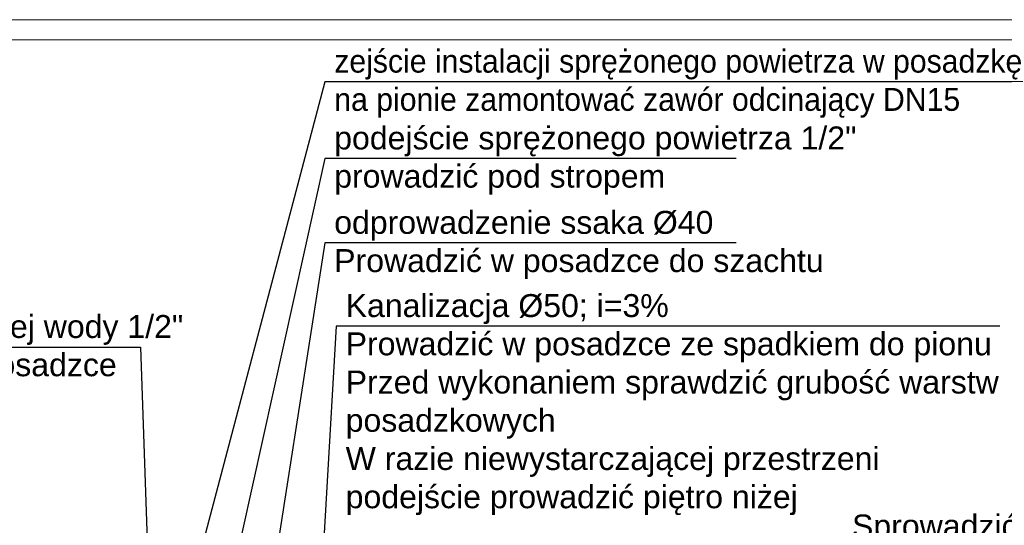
# Model space of a CAD drawing. Header units: millimetres. Extents: x 6904000 to 7075021, y 297772 to 407623.
# Tile 44 of 91: x 6940897 to 6949487, y 403214 to 407623. Entities that reach past the tile are written whole.
import ezdxf

# ---------------------------------------------------------------- set-up
doc = ezdxf.new("R2010")
doc.units = ezdxf.units.MM
doc.layers.add('_MECH_OPIS', color=7, linetype='Continuous')
doc.layers.add('MCS - PW - 2 piętro (2026.04.21)_do wysłania$0$Obrys powierzchni', color=8, linetype='Continuous', lineweight=9, plot=False)
doc.styles.get("Standard").update_dxf_attribs({"font": 'arial.ttf'})

msp = doc.modelspace()

# ---------------------------------------------------------------- linework, layer by layer
at = {"layer": '_MECH_OPIS'}
for points in [[(6950047.9, 407082.5), (6943558, 407082.5), (6942304.5, 402344.8)], [(6947147.9, 406413), (6943558, 406413), (6942656.6, 402344.8)], [(6947147.9, 405676.7), (6943558, 405676.7), (6943016.6, 402194.8)], [(6949447.9, 404951), (6943658, 404951), (6943489.4, 402044.8)], [(6938740.1, 404768.6), (6941950.2, 404768.6), (6942075.3, 401143.4)]]:
    msp.add_lwpolyline(points, dxfattribs=at)
at = {"layer": 'MCS - PW - 2 piętro (2026.04.21)_do wysłania$0$Obrys powierzchni', "ltscale": 1.6}
for points in [[(6935526.2, 407623.2), (6956526.2, 407623.2), (6956526.2, 392773.2), (6935526.2, 392773.2)], [(6935701.2, 407448.2), (6956351.2, 407448.2), (6956351.2, 392948.2), (6935701.2, 392948.2)]]:
    msp.add_lwpolyline(points, close=True, dxfattribs=at)

# ---------------------------------------------------------------- texts
at = {"layer": '_MECH_OPIS', "char_height": 200, "attachment_point": 1}
for s, insert, width in [('zejście instalacji sprężonego powietrza w posadzkę na pionie zamontować zawór odcinający DN15', (6943641, 407361.8), 6640.297), ('podejście sprężonego powietrza 1/2"\\Pprowadzić pod stropem ', (6943641, 406692.2), 6219.727), ('odprowadzenie ssaka %%C40\\PProwadzić w posadzce do szachtu', (6943641, 405956), 6219.727), ('Kanalizacja %%C50; i=3%\\PProwadzić w posadzce ze spadkiem do pionu\\PPrzed wykonaniem sprawdzić grubość warstw posadzkowych\\PW razie niewystarczającej przestrzeni \\Ppodejście prowadzić piętro niżej\\P', (6943741, 405230.3), 6219.727), ('Podejście zimnej wody 1/2"\\Pprowadzić w posadzce', (6938933.1, 405047.9), 6640.297), ('Sprowadzić przewód piętro niżej\\PPod stropem poprowadzić \\Pdo pompy ssącej na piętrze I\\PDokładną trasę uzgodnić \\Pz zamawiającym na \\Petapie wykonawstwa', (6948158.4, 403308.4), 6219.727)]:
    msp.add_mtext(s, dxfattribs=dict(at, insert=insert, width=width))

doc.saveas('drawing.dxf')
